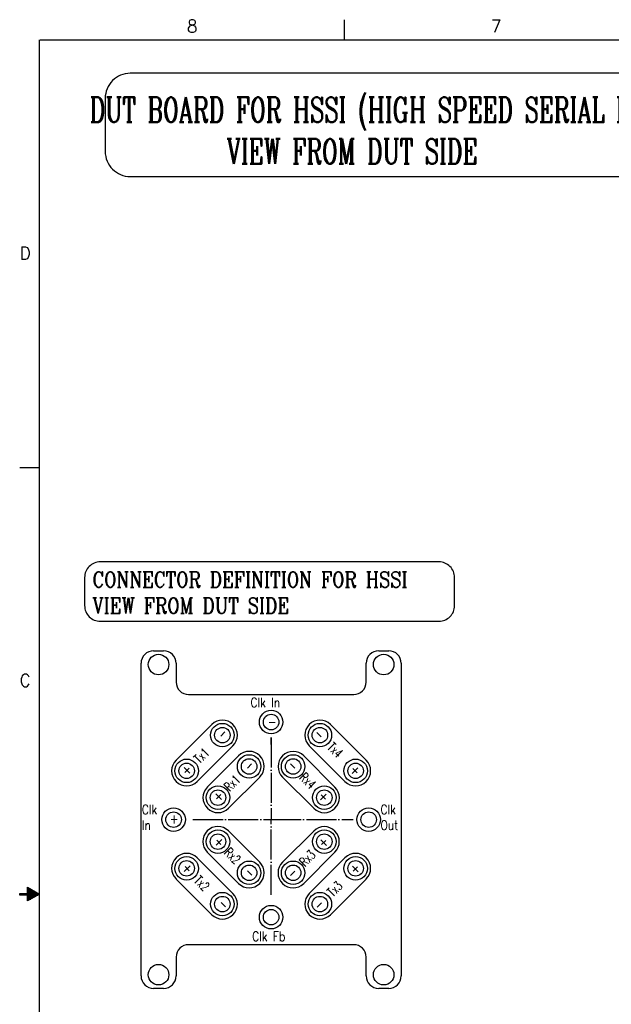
# Model space of a CAD drawing. Extents: x -401 to 590, y -380 to 320.
# Tile 4 of 54: x -401 to -164, y -74 to 320. Entities that reach past the tile are written whole.
import ezdxf

# ---------------------------------------------------------------- set-up
doc = ezdxf.new("R2010")
doc.units = 0
doc.linetypes.add('DOT_CENTER', pattern=[14, 12, -1, 0, -1])
doc.layers.add('1', color=7, linetype='CONTINUOUS')
doc.styles.add('CONVERTER_12', font='complex.shx', dxfattribs={"width": 0.665})
doc.styles.add('CONVERTER_14', font='complex.shx', dxfattribs={"width": 0.695})
doc.styles.add('CONVERTER_15', font='complex.shx', dxfattribs={"width": 0.834})
doc.styles.add('CONVERTER_6', font='txt.shx', dxfattribs={"width": 0.97875})

# ---------------------------------------------------------------- blocks, each defined once
blk = doc.blocks.new('ATA1_S', base_point=(-314.07, -297.7))
at = {"layer": '1', "linetype": 'CONTINUOUS'}
h = blk.add_hatch(dxfattribs=at)
h.set_pattern_fill('USER', color=1, scale=0.3, angle=180, pattern_type=0)
h.set_pattern_definition([(180, (-560.28244, -330.20652), (6e-14, -0.3), [])])
h.paths.add_polyline_path([(-320.42, -24.13), (-317.87, -24.13), (-317.87, -25.95), (-314.07, -23.88), (-317.87, -21.58), (-317.87, -23.63), (-320.42, -23.63)])
at = {"layer": '1', "color": 1, "linetype": 'CONTINUOUS'}
for p, q in [((-216.62, 255.81), (-216.62, 249.46)), ((-320.42, 112.67), (-314.07, 112.67)), ((-317.88, -23.62), (-317.88, -21.58)), ((-317.88, -21.58), (-317.88, -23.62)), ((-317.88, -21.58), (-314.07, -23.88)), ((-320.42, -24.13), (-320.42, -23.62)), ((-320.42, -23.62), (-317.88, -23.62)), ((-317.88, -24.13), (-320.42, -24.13)), ((-314.07, -23.88), (-317.88, -25.94)), ((-317.88, -25.94), (-317.88, -24.13))]:
    blk.add_line(p, q, dxfattribs=at)
at = {"layer": '1', "color": 7, "linetype": 'CONTINUOUS'}
for p, q in [((-314.07, -297.7), (-314.07, 249.46)), ((-313.87, 249.46), (465.49, 249.46))]:
    blk.add_line(p, q, dxfattribs=at)
at = {"layer": '1', "color": 7, "char_height": 4, "style": 'CONVERTER_6'}
for s, insert, attachment_point in [('8', (-265.22, 255.81), 2), ('7', (-168.04, 255.81), 2), ('D', (-320.42, 181.19), 4), ('C', (-320.42, 44.52), 4)]:
    blk.add_mtext(s, dxfattribs=dict(at, insert=insert, attachment_point=attachment_point))
blk = doc.blocks.new('DUTBOARD_LAY', base_point=(177, 177))
at = {"layer": '1', "color": 1, "linetype": 'CONTINUOUS'}
for p, q in [((-347, 67.5), (-343, 67.5)), ((-257, 67.5), (-253, 67.5)), ((-352, -62.5), (-352, 62.5)), ((-338, 62.5), (-338, 55)), ((-262, 55), (-262, 62.5)), ((-248, 62.5), (-248, -62.5)), ((-333, 50), (-267, 50)), ((-267, -50), (-333, -50)), ((-338, -55), (-338, -62.5)), ((-262, -62.5), (-262, -55)), ((-343, -67.5), (-347, -67.5)), ((-253, -67.5), (-257, -67.5))]:
    blk.add_line(p, q, dxfattribs=at)
at = {"layer": '1', "color": 6, "linetype": 'CONTINUOUS'}
for p, q in [((-323.743, 38.018), (-338.018, 23.743)), ((-261.982, 23.743), (-276.257, 38.018)), ((-329.532, 15.257), (-315.257, 29.532)), ((-284.743, 29.532), (-270.468, 15.257)), ((-313.011, 25.525), (-325.492, 13.044)), ((-274.475, 13.011), (-286.956, 25.492)), ((-317.007, 4.559), (-304.526, 17.04)), ((-295.441, 17.007), (-282.96, 4.526)), ((-304.559, -17.007), (-317.04, -4.526)), ((-282.993, -4.559), (-295.474, -17.04)), ((-315.257, -29.532), (-329.532, -15.257)), ((-325.525, -13.011), (-313.044, -25.492)), ((-286.989, -25.525), (-274.508, -13.044)), ((-270.468, -15.257), (-284.743, -29.532)), ((-338.018, -23.743), (-323.743, -38.018)), ((-276.257, -38.018), (-261.982, -23.743))]:
    blk.add_line(p, q, dxfattribs=at)
at = {"layer": '1', "color": 1, "linetype": 'DOT_CENTER'}
for p, q in [((-300, 32.836), (-300, 0)), ((-300, 30.051), (-300, 32.836)), ((-331.239, 0), (-300, 0)), ((-300, -30.051), (-300, 0)), ((-300, 0), (-267.164, 0))]:
    blk.add_line(p, q, dxfattribs=at)
at = {"layer": '1', "color": 7}
blk.add_lwpolyline([(-356.34, 257.14), (-58.34, 257.14, 0.4142136), (-48.34, 267.14), (-48.34, 288.39, 0.4142136), (-58.34, 298.39), (-356.34, 298.39, 0.4142136), (-366.34, 288.39), (-366.34, 267.14, 0.4142136)], format="xyb", close=True, dxfattribs=at)
at = {"layer": '1', "color": 1}
blk.add_lwpolyline([(-368.316, 79.305), (-232.91, 79.305, 0.4142136), (-226.66, 85.555), (-226.66, 96.805, 0.4142136), (-232.91, 103.055), (-368.316, 103.055, 0.4142136), (-374.566, 96.805), (-374.566, 85.555, 0.4142136)], format="xyb", close=True, dxfattribs=at)
at = {"layer": '1', "color": 1, "linetype": 'CONTINUOUS'}
for centre, radius in [((-345, 62), 4.1), ((-255, 62), 4.1), ((-300, 39), 4.7), ((-300, 39), 3.1), ((-319.5, 33.775), 4.7), ((-319.5, 33.775), 3.1), ((-280.5, 33.775), 4.7), ((-280.5, 33.775), 3.1), ((-333.775, 19.5), 4.7), ((-308.802, 21.249), 4.7), ((-308.802, 21.249), 3.1), ((-291.198, 21.249), 4.7), ((-291.198, 21.249), 3.1), ((-266.225, 19.5), 4.7), ((-333.775, 19.5), 3.1), ((-266.225, 19.5), 3.1), ((-321.249, 8.802), 4.7), ((-321.249, 8.802), 3.1), ((-278.751, 8.802), 4.7), ((-278.751, 8.802), 3.1), ((-339, 0), 4.7), ((-261, 0), 4.7), ((-339, 0), 3.1), ((-261, 0), 3.1), ((-321.249, -8.802), 4.7), ((-321.249, -8.802), 3.1), ((-278.751, -8.802), 4.7), ((-278.751, -8.802), 3.1), ((-333.775, -19.5), 4.7), ((-266.225, -19.5), 4.7), ((-333.775, -19.5), 3.1), ((-308.802, -21.249), 4.7), ((-308.802, -21.249), 3.1), ((-291.198, -21.249), 4.7), ((-291.198, -21.249), 3.1), ((-266.225, -19.5), 3.1), ((-319.5, -33.775), 4.7), ((-319.5, -33.775), 3.1), ((-280.5, -33.775), 4.7), ((-280.5, -33.775), 3.1), ((-300, -39), 4.7), ((-300, -39), 3.1), ((-345, -62), 4.1), ((-255, -62), 4.1)]:
    blk.add_circle(centre, radius, dxfattribs=at)
for centre, start, end in [((-347, 62.5), 90, 180), ((-343, 62.5), 0, 90), ((-257, 62.5), 90, 180), ((-253, 62.5), 0, 90), ((-333, 55), 180, -90), ((-267, 55), -90, 0), ((-333, -55), 90, 180), ((-267, -55), 0, 90), ((-347, -62.5), 180, -90), ((-343, -62.5), -90, 0), ((-257, -62.5), 180, -90), ((-253, -62.5), -90, 0)]:
    blk.add_arc(centre, 5, start, end, dxfattribs=at)
at = {"layer": '1', "color": 6, "linetype": 'CONTINUOUS'}
for centre, start, end in [((-319.5, 33.775), 45, 135), ((-280.5, 33.775), 45, 135), ((-319.5, 33.775), -45, 45), ((-280.5, 33.775), 135, -135), ((-333.775, 19.5), 135, -135), ((-308.768, 21.283), 45, 135), ((-308.768, 21.283), -45, 45), ((-291.198, 21.249), 135, -135), ((-291.198, 21.249), 45, 135), ((-266.225, 19.5), -45, 45), ((-333.775, 19.5), -135, -45), ((-321.249, 8.802), 135, -135), ((-278.717, 8.768), -45, 45), ((-266.225, 19.5), -135, -45), ((-321.249, 8.802), -135, -45), ((-278.717, 8.768), -135, -45), ((-321.283, -8.768), 45, 135), ((-278.751, -8.802), 45, 135), ((-321.283, -8.768), 135, -135), ((-278.751, -8.802), -45, 45), ((-333.775, -19.5), 135, -135), ((-333.775, -19.5), 45, 135), ((-266.225, -19.5), 45, 135), ((-266.225, -19.5), -45, 45), ((-308.802, -21.249), -45, 45), ((-291.232, -21.283), 135, -135), ((-308.802, -21.249), -135, -45), ((-291.232, -21.283), -135, -45), ((-319.5, -33.775), -45, 45), ((-280.5, -33.775), 135, -135), ((-319.5, -33.775), -135, -45), ((-280.5, -33.775), -135, -45)]:
    blk.add_arc(centre, 6, start, end, dxfattribs=at)
at = {"layer": '1', "color": 1, "style": 'CONVERTER_15', "width": 0.834}
for s, p in [('Clk In', (-308.302, 44.973)), ('-', (-301.271, 37.266)), ('+', (-340.509, -1.559)), ('Clk Fb', (-307.582, -48.546))]:
    blk.add_text(s, height=3.75, dxfattribs=at).set_placement(p)
at = {"layer": '1', "color": 7, "insert": (-372.54, 262.14), "char_height": 10, "attachment_point": 7, "style": 'CONVERTER_12'}
blk.add_mtext('DUT BOARD FOR HSSI (HIGH SPEED SERIAL INTERFACE)\\P            VIEW FROM DUT SIDE', dxfattribs=at)
at = {"layer": '1', "color": 1, "attachment_point": 7, "style": 'CONVERTER_15'}
for s, insert, char_height in [('CONNECTOR DEFINITION FOR HSSI\\PVIEW FROM DUT SIDE', (-371.441, 82.43), 6.25), ('Clk\\PIn', (-351.729, -4.089), 3.75), ('Clk\\POut', (-256.334, -4.089), 3.75)]:
    blk.add_mtext(s, dxfattribs=dict(at, insert=insert, char_height=char_height))
at = {"layer": '1', "color": 1, "char_height": 3.75, "attachment_point": 7}
for s, insert, rotation, style in [('-', (-319.407, 31.813), 45, 'CONVERTER_15'), ('-', (-278.538, 33.868), 135, 'CONVERTER_15'), ('Tx4', (-277.805, 28.558), 315, 'CONVERTER_14'), ('Tx1', (-328.558, 22.195), 45, 'CONVERTER_14'), ('+', (-333.77, 17.34), 45, 'CONVERTER_15'), ('Rx1', (-316.522, 11.019), 45, 'CONVERTER_14'), ('-', (-308.751, 19.098), 45, 'CONVERTER_15'), ('-', (-289.047, 21.3), 135, 'CONVERTER_15'), ('Rx4', (-288.981, 16.522), 315, 'CONVERTER_14'), ('+', (-264.065, 19.505), 135, 'CONVERTER_15'), ('+', (-321.059, 6.784), 45, 'CONVERTER_15'), ('+', (-276.733, 8.992), 135, 'CONVERTER_15'), ('+', (-323.267, -8.992), 315, 'CONVERTER_15'), ('Rx2', (-319.032, -13.529), 315, 'CONVERTER_14'), ('Rx3', (-286.471, -19.032), 45, 'CONVERTER_14'), ('+', (-278.941, -6.784), 225, 'CONVERTER_15'), ('+', (-335.935, -19.505), 315, 'CONVERTER_15'), ('-', (-310.953, -21.3), 315, 'CONVERTER_15'), ('+', (-266.23, -17.34), 225, 'CONVERTER_15'), ('Tx2', (-331.08, -24.717), 315, 'CONVERTER_14'), ('-', (-291.249, -19.098), 225, 'CONVERTER_15'), ('Tx3', (-275.283, -31.08), 45, 'CONVERTER_14'), ('-', (-321.462, -33.868), 315, 'CONVERTER_15'), ('-', (-280.593, -31.813), 225, 'CONVERTER_15')]:
    blk.add_mtext(s, dxfattribs=dict(at, insert=insert, rotation=rotation, style=style))

msp = doc.modelspace()

# ---------------------------------------------------------------- block references
at = {"layer": '1', "xscale": 1.25, "yscale": 1.25, "zscale": 1.25}
msp.add_blockref('ATA1_S', (-392.587, -372.127), dxfattribs=at)
at = {"layer": '1'}
msp.add_blockref('DUTBOARD_LAY', (177, 177), dxfattribs=at)

doc.saveas('drawing.dxf')
